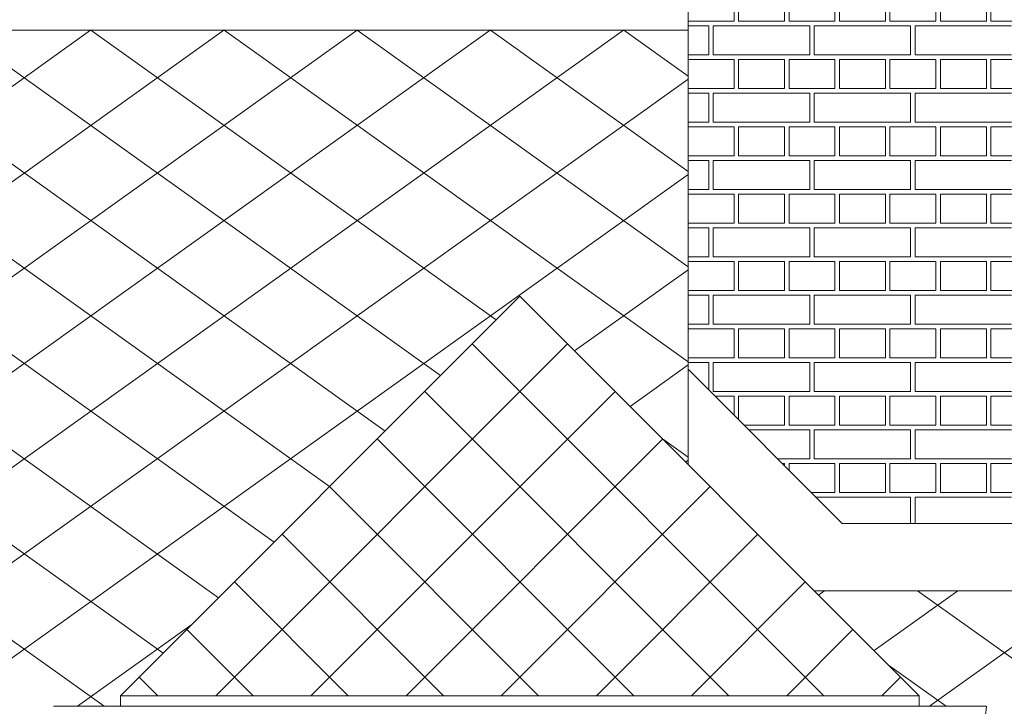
# Model space of a CAD drawing. Extents: x -394022 to -71759, y -12022 to 18278.
# Tile 72 of 91: x -109539 to -107344, y 10595 to 12124. Entities that reach past the tile are written whole.
import ezdxf

# ---------------------------------------------------------------- set-up
doc = ezdxf.new("R2010")
doc.units = 0
doc.header["$MEASUREMENT"] = 0
doc.layers.add('Arch kolorystyka_Nr_Pióra__114', color=7, linetype='Continuous', lineweight=13, true_color=0xf1d696)
doc.layers.add('arch wypelnienia_Nr_Pióra__2', color=7, linetype='Continuous', lineweight=13, true_color=0x7f7f7f)
for name, color, linetype, lineweight in [('INWENT DACH_Nr_Pióra__21', 7, 'Continuous', 13), ('INWENT ODWODNIENIE_Nr_Pióra__5', 7, 'Continuous', 13), ('INWENT.ŚCIANY_Nr_Pióra__21', 7, 'Continuous', 13)]:
    doc.layers.add(name, color=color, linetype=linetype, lineweight=lineweight)

# ---------------------------------------------------------------- blocks, each defined once
blk = doc.blocks.new('*X6')
at = {"layer": 'Arch kolorystyka_Nr_Pióra__114', "linetype": 'Continuous'}
for p, q in [((-108048.7, 12185.6), (-108048.7, 12120.6)), ((-107946.2, 12185.6), (-107946.2, 12120.6)), ((-107936.2, 12185.6), (-107936.2, 12120.6)), ((-107833.7, 12185.6), (-107833.7, 12120.6)), ((-107823.7, 12185.6), (-107823.7, 12120.6)), ((-107721.2, 12185.6), (-107721.2, 12120.6)), ((-107711.2, 12185.6), (-107711.2, 12120.6)), ((-107608.7, 12185.6), (-107608.7, 12120.6)), ((-107598.7, 12185.6), (-107598.7, 12120.6)), ((-107496.2, 12185.6), (-107496.2, 12120.6)), ((-107486.2, 12185.6), (-107486.2, 12120.6)), ((-107383.7, 12185.6), (-107383.7, 12120.6)), ((-107373.7, 12185.6), (-107373.7, 12120.6)), ((-108048.7, 12120.6), (-107946.2, 12120.6)), ((-107936.2, 12120.6), (-107833.7, 12120.6)), ((-107823.7, 12120.6), (-107721.2, 12120.6)), ((-107711.2, 12120.6), (-107608.7, 12120.6)), ((-107598.7, 12120.6), (-107496.2, 12120.6)), ((-107486.2, 12120.6), (-107383.7, 12120.6)), ((-107373.7, 12120.6), (-107271.2, 12120.6)), ((-108002.5, 12110.6), (-108048.7, 12110.6)), ((-108002.5, 12045.6), (-108002.5, 12110.6)), ((-107777.5, 12110.6), (-107992.5, 12110.6)), ((-107992.5, 12045.6), (-107992.5, 12110.6)), ((-107777.5, 12045.6), (-107777.5, 12110.6)), ((-107552.5, 12110.6), (-107767.5, 12110.6)), ((-107767.5, 12045.6), (-107767.5, 12110.6)), ((-107552.5, 12045.6), (-107552.5, 12110.6)), ((-107327.5, 12110.6), (-107542.5, 12110.6)), ((-107542.5, 12045.6), (-107542.5, 12110.6)), ((-108048.7, 12045.6), (-108002.5, 12045.6)), ((-108048.7, 12035.6), (-108048.7, 11970.6)), ((-108048.7, 12035.6), (-107946.2, 12035.6)), ((-107992.5, 12045.6), (-107777.5, 12045.6)), ((-107946.2, 12035.6), (-107946.2, 11970.6)), ((-107936.2, 12035.6), (-107936.2, 11970.6)), ((-107936.2, 12035.6), (-107833.7, 12035.6)), ((-107833.7, 12035.6), (-107833.7, 11970.6)), ((-107823.7, 12035.6), (-107823.7, 11970.6)), ((-107823.7, 12035.6), (-107721.2, 12035.6)), ((-107767.5, 12045.6), (-107552.5, 12045.6)), ((-107721.2, 12035.6), (-107721.2, 11970.6)), ((-107711.2, 12035.6), (-107711.2, 11970.6)), ((-107711.2, 12035.6), (-107608.7, 12035.6)), ((-107608.7, 12035.6), (-107608.7, 11970.6)), ((-107598.7, 12035.6), (-107598.7, 11970.6)), ((-107598.7, 12035.6), (-107496.2, 12035.6)), ((-107542.5, 12045.6), (-107327.5, 12045.6)), ((-107496.2, 12035.6), (-107496.2, 11970.6)), ((-107486.2, 12035.6), (-107486.2, 11970.6)), ((-107486.2, 12035.6), (-107383.7, 12035.6)), ((-107383.7, 12035.6), (-107383.7, 11970.6)), ((-107373.7, 12035.6), (-107373.7, 11970.6)), ((-107373.7, 12035.6), (-107271.2, 12035.6)), ((-108048.7, 11970.6), (-107946.2, 11970.6)), ((-107936.2, 11970.6), (-107833.7, 11970.6)), ((-107823.7, 11970.6), (-107721.2, 11970.6)), ((-107711.2, 11970.6), (-107608.7, 11970.6)), ((-107598.7, 11970.6), (-107496.2, 11970.6)), ((-107486.2, 11970.6), (-107383.7, 11970.6)), ((-107373.7, 11970.6), (-107271.2, 11970.6)), ((-108002.5, 11960.6), (-108048.7, 11960.6)), ((-108002.5, 11895.6), (-108002.5, 11960.6)), ((-107777.5, 11960.6), (-107992.5, 11960.6)), ((-107992.5, 11895.6), (-107992.5, 11960.6)), ((-107777.5, 11895.6), (-107777.5, 11960.6)), ((-107552.5, 11960.6), (-107767.5, 11960.6)), ((-107767.5, 11895.6), (-107767.5, 11960.6)), ((-107552.5, 11895.6), (-107552.5, 11960.6)), ((-107327.5, 11960.6), (-107542.5, 11960.6)), ((-107542.5, 11895.6), (-107542.5, 11960.6)), ((-108048.7, 11895.6), (-108002.5, 11895.6)), ((-108048.7, 11885.6), (-108048.7, 11820.6)), ((-108048.7, 11885.6), (-107946.2, 11885.6)), ((-107992.5, 11895.6), (-107777.5, 11895.6)), ((-107946.2, 11885.6), (-107946.2, 11820.6)), ((-107936.2, 11885.6), (-107936.2, 11820.6)), ((-107936.2, 11885.6), (-107833.7, 11885.6)), ((-107833.7, 11885.6), (-107833.7, 11820.6)), ((-107823.7, 11885.6), (-107823.7, 11820.6)), ((-107823.7, 11885.6), (-107721.2, 11885.6)), ((-107767.5, 11895.6), (-107552.5, 11895.6)), ((-107721.2, 11885.6), (-107721.2, 11820.6)), ((-107711.2, 11885.6), (-107711.2, 11820.6)), ((-107711.2, 11885.6), (-107608.7, 11885.6)), ((-107608.7, 11885.6), (-107608.7, 11820.6)), ((-107598.7, 11885.6), (-107598.7, 11820.6)), ((-107598.7, 11885.6), (-107496.2, 11885.6)), ((-107542.5, 11895.6), (-107327.5, 11895.6)), ((-107496.2, 11885.6), (-107496.2, 11820.6)), ((-107486.2, 11885.6), (-107486.2, 11820.6)), ((-107486.2, 11885.6), (-107383.7, 11885.6)), ((-107383.7, 11885.6), (-107383.7, 11820.6)), ((-107373.7, 11885.6), (-107373.7, 11820.6)), ((-107373.7, 11885.6), (-107271.2, 11885.6)), ((-108048.7, 11820.6), (-107946.2, 11820.6)), ((-108002.5, 11810.6), (-108048.7, 11810.6)), ((-108002.5, 11745.6), (-108002.5, 11810.6)), ((-107777.5, 11810.6), (-107992.5, 11810.6)), ((-107992.5, 11745.6), (-107992.5, 11810.6)), ((-107936.2, 11820.6), (-107833.7, 11820.6)), ((-107823.7, 11820.6), (-107721.2, 11820.6)), ((-107777.5, 11745.6), (-107777.5, 11810.6)), ((-107552.5, 11810.6), (-107767.5, 11810.6)), ((-107767.5, 11745.6), (-107767.5, 11810.6)), ((-107711.2, 11820.6), (-107608.7, 11820.6)), ((-107598.7, 11820.6), (-107496.2, 11820.6)), ((-107552.5, 11745.6), (-107552.5, 11810.6)), ((-107327.5, 11810.6), (-107542.5, 11810.6)), ((-107542.5, 11745.6), (-107542.5, 11810.6)), ((-107486.2, 11820.6), (-107383.7, 11820.6)), ((-107373.7, 11820.6), (-107271.2, 11820.6)), ((-108048.7, 11745.6), (-108002.5, 11745.6)), ((-107992.5, 11745.6), (-107777.5, 11745.6)), ((-107767.5, 11745.6), (-107552.5, 11745.6)), ((-107542.5, 11745.6), (-107327.5, 11745.6)), ((-108048.7, 11735.6), (-108048.7, 11670.6)), ((-108048.7, 11735.6), (-107946.2, 11735.6)), ((-107946.2, 11735.6), (-107946.2, 11670.6)), ((-107936.2, 11735.6), (-107936.2, 11670.6)), ((-107936.2, 11735.6), (-107833.7, 11735.6)), ((-107833.7, 11735.6), (-107833.7, 11670.6)), ((-107823.7, 11735.6), (-107823.7, 11670.6)), ((-107823.7, 11735.6), (-107721.2, 11735.6)), ((-107721.2, 11735.6), (-107721.2, 11670.6)), ((-107711.2, 11735.6), (-107711.2, 11670.6)), ((-107711.2, 11735.6), (-107608.7, 11735.6)), ((-107608.7, 11735.6), (-107608.7, 11670.6)), ((-107598.7, 11735.6), (-107598.7, 11670.6)), ((-107598.7, 11735.6), (-107496.2, 11735.6)), ((-107496.2, 11735.6), (-107496.2, 11670.6)), ((-107486.2, 11735.6), (-107486.2, 11670.6)), ((-107486.2, 11735.6), (-107383.7, 11735.6)), ((-107383.7, 11735.6), (-107383.7, 11670.6)), ((-107373.7, 11735.6), (-107373.7, 11670.6)), ((-107373.7, 11735.6), (-107271.2, 11735.6)), ((-108048.7, 11670.6), (-107946.2, 11670.6)), ((-108002.5, 11660.6), (-108048.7, 11660.6)), ((-108002.5, 11595.6), (-108002.5, 11660.6)), ((-107777.5, 11660.6), (-107992.5, 11660.6)), ((-107992.5, 11595.6), (-107992.5, 11660.6)), ((-107936.2, 11670.6), (-107833.7, 11670.6)), ((-107823.7, 11670.6), (-107721.2, 11670.6)), ((-107777.5, 11595.6), (-107777.5, 11660.6)), ((-107552.5, 11660.6), (-107767.5, 11660.6)), ((-107767.5, 11595.6), (-107767.5, 11660.6)), ((-107711.2, 11670.6), (-107608.7, 11670.6)), ((-107598.7, 11670.6), (-107496.2, 11670.6)), ((-107552.5, 11595.6), (-107552.5, 11660.6)), ((-107327.5, 11660.6), (-107542.5, 11660.6)), ((-107542.5, 11595.6), (-107542.5, 11660.6)), ((-107486.2, 11670.6), (-107383.7, 11670.6)), ((-107373.7, 11670.6), (-107271.2, 11670.6)), ((-108048.7, 11595.6), (-108002.5, 11595.6)), ((-107992.5, 11595.6), (-107777.5, 11595.6)), ((-107767.5, 11595.6), (-107552.5, 11595.6)), ((-107542.5, 11595.6), (-107327.5, 11595.6)), ((-108048.7, 11585.6), (-108048.7, 11520.6)), ((-108048.7, 11585.6), (-107946.2, 11585.6)), ((-107946.2, 11585.6), (-107946.2, 11520.6)), ((-107936.2, 11585.6), (-107936.2, 11520.6)), ((-107936.2, 11585.6), (-107833.7, 11585.6)), ((-107833.7, 11585.6), (-107833.7, 11520.6)), ((-107823.7, 11585.6), (-107823.7, 11520.6)), ((-107823.7, 11585.6), (-107721.2, 11585.6)), ((-107721.2, 11585.6), (-107721.2, 11520.6)), ((-107711.2, 11585.6), (-107711.2, 11520.6)), ((-107711.2, 11585.6), (-107608.7, 11585.6)), ((-107608.7, 11585.6), (-107608.7, 11520.6)), ((-107598.7, 11585.6), (-107598.7, 11520.6)), ((-107598.7, 11585.6), (-107496.2, 11585.6)), ((-107496.2, 11585.6), (-107496.2, 11520.6)), ((-107486.2, 11585.6), (-107486.2, 11520.6)), ((-107486.2, 11585.6), (-107383.7, 11585.6)), ((-107383.7, 11585.6), (-107383.7, 11520.6)), ((-107373.7, 11585.6), (-107373.7, 11520.6)), ((-107373.7, 11585.6), (-107271.2, 11585.6)), ((-108048.7, 11520.6), (-107946.2, 11520.6)), ((-108002.5, 11510.6), (-108048.7, 11510.6)), ((-108002.5, 11445.6), (-108002.5, 11510.6)), ((-107777.5, 11510.6), (-107992.5, 11510.6)), ((-107992.5, 11445.6), (-107992.5, 11510.6)), ((-107936.2, 11520.6), (-107833.7, 11520.6)), ((-107823.7, 11520.6), (-107721.2, 11520.6)), ((-107777.5, 11445.6), (-107777.5, 11510.6)), ((-107552.5, 11510.6), (-107767.5, 11510.6)), ((-107767.5, 11445.6), (-107767.5, 11510.6)), ((-107711.2, 11520.6), (-107608.7, 11520.6)), ((-107598.7, 11520.6), (-107496.2, 11520.6)), ((-107552.5, 11445.6), (-107552.5, 11510.6)), ((-107327.5, 11510.6), (-107542.5, 11510.6)), ((-107542.5, 11445.6), (-107542.5, 11510.6)), ((-107486.2, 11520.6), (-107383.7, 11520.6)), ((-107373.7, 11520.6), (-107271.2, 11520.6)), ((-108048.7, 11445.6), (-108002.5, 11445.6)), ((-107992.5, 11445.6), (-107777.5, 11445.6)), ((-107767.5, 11445.6), (-107552.5, 11445.6)), ((-107542.5, 11445.6), (-107327.5, 11445.6)), ((-108048.7, 11435.6), (-108048.7, 11370.6)), ((-108048.7, 11435.6), (-107946.2, 11435.6)), ((-107946.2, 11435.6), (-107946.2, 11370.6)), ((-107936.2, 11435.6), (-107936.2, 11370.6)), ((-107936.2, 11435.6), (-107833.7, 11435.6)), ((-107833.7, 11435.6), (-107833.7, 11370.6)), ((-107823.7, 11435.6), (-107823.7, 11370.6)), ((-107823.7, 11435.6), (-107721.2, 11435.6)), ((-107721.2, 11435.6), (-107721.2, 11370.6)), ((-107711.2, 11435.6), (-107711.2, 11370.6)), ((-107711.2, 11435.6), (-107608.7, 11435.6)), ((-107608.7, 11435.6), (-107608.7, 11370.6)), ((-107598.7, 11435.6), (-107598.7, 11370.6)), ((-107598.7, 11435.6), (-107496.2, 11435.6)), ((-107496.2, 11435.6), (-107496.2, 11370.6)), ((-107486.2, 11435.6), (-107486.2, 11370.6)), ((-107486.2, 11435.6), (-107383.7, 11435.6)), ((-107383.7, 11435.6), (-107383.7, 11370.6)), ((-107373.7, 11435.6), (-107373.7, 11370.6)), ((-107373.7, 11435.6), (-107271.2, 11435.6)), ((-108048.7, 11370.6), (-107946.2, 11370.6)), ((-107936.2, 11370.6), (-107833.7, 11370.6)), ((-107823.7, 11370.6), (-107721.2, 11370.6)), ((-107711.2, 11370.6), (-107608.7, 11370.6)), ((-107598.7, 11370.6), (-107496.2, 11370.6)), ((-107486.2, 11370.6), (-107383.7, 11370.6)), ((-107373.7, 11370.6), (-107271.2, 11370.6)), ((-108002.5, 11360.6), (-108048.7, 11360.6)), ((-108002.5, 11299.1), (-108002.5, 11360.6)), ((-107777.5, 11360.6), (-107992.5, 11360.6)), ((-107992.5, 11295.6), (-107992.5, 11360.6)), ((-107777.5, 11295.6), (-107777.5, 11360.6)), ((-107552.5, 11360.6), (-107767.5, 11360.6)), ((-107767.5, 11295.6), (-107767.5, 11360.6)), ((-107552.5, 11295.6), (-107552.5, 11360.6)), ((-107327.5, 11360.6), (-107542.5, 11360.6)), ((-107542.5, 11295.6), (-107542.5, 11360.6)), ((-107992.5, 11295.6), (-107777.5, 11295.6)), ((-107989.1, 11285.6), (-107946.2, 11285.6)), ((-107946.2, 11285.6), (-107946.2, 11242.8)), ((-107936.2, 11285.6), (-107936.2, 11232.8)), ((-107936.2, 11285.6), (-107833.7, 11285.6)), ((-107833.7, 11285.6), (-107833.7, 11220.6)), ((-107823.7, 11285.6), (-107823.7, 11220.6)), ((-107823.7, 11285.6), (-107721.2, 11285.6)), ((-107767.5, 11295.6), (-107552.5, 11295.6)), ((-107721.2, 11285.6), (-107721.2, 11220.6)), ((-107711.2, 11285.6), (-107711.2, 11220.6)), ((-107711.2, 11285.6), (-107608.7, 11285.6)), ((-107608.7, 11285.6), (-107608.7, 11220.6)), ((-107598.7, 11285.6), (-107598.7, 11220.6)), ((-107598.7, 11285.6), (-107496.2, 11285.6)), ((-107542.5, 11295.6), (-107327.5, 11295.6)), ((-107496.2, 11285.6), (-107496.2, 11220.6)), ((-107486.2, 11285.6), (-107486.2, 11220.6)), ((-107486.2, 11285.6), (-107383.7, 11285.6)), ((-107383.7, 11285.6), (-107383.7, 11220.6)), ((-107373.7, 11285.6), (-107373.7, 11220.6)), ((-107373.7, 11285.6), (-107271.2, 11285.6)), ((-107924.1, 11220.6), (-107833.7, 11220.6)), ((-107823.7, 11220.6), (-107721.2, 11220.6)), ((-107711.2, 11220.6), (-107608.7, 11220.6)), ((-107598.7, 11220.6), (-107496.2, 11220.6)), ((-107486.2, 11220.6), (-107383.7, 11220.6)), ((-107373.7, 11220.6), (-107271.2, 11220.6)), ((-107777.5, 11210.6), (-107914.1, 11210.6)), ((-107777.5, 11145.6), (-107777.5, 11210.6)), ((-107552.5, 11210.6), (-107767.5, 11210.6)), ((-107767.5, 11145.6), (-107767.5, 11210.6)), ((-107552.5, 11145.6), (-107552.5, 11210.6)), ((-107327.5, 11210.6), (-107542.5, 11210.6)), ((-107542.5, 11145.6), (-107542.5, 11210.6)), ((-107849.1, 11145.6), (-107777.5, 11145.6)), ((-107839.1, 11135.6), (-107833.7, 11135.6)), ((-107833.7, 11135.6), (-107833.7, 11130.3)), ((-107823.7, 11135.6), (-107823.7, 11120.3)), ((-107823.7, 11135.6), (-107721.2, 11135.6)), ((-107767.5, 11145.6), (-107552.5, 11145.6)), ((-107721.2, 11135.6), (-107721.2, 11070.6)), ((-107711.2, 11135.6), (-107711.2, 11070.6)), ((-107711.2, 11135.6), (-107608.7, 11135.6)), ((-107608.7, 11135.6), (-107608.7, 11070.6)), ((-107598.7, 11135.6), (-107598.7, 11070.6)), ((-107598.7, 11135.6), (-107496.2, 11135.6)), ((-107542.5, 11145.6), (-107327.5, 11145.6)), ((-107496.2, 11135.6), (-107496.2, 11070.6)), ((-107486.2, 11135.6), (-107486.2, 11070.6)), ((-107486.2, 11135.6), (-107383.7, 11135.6)), ((-107383.7, 11135.6), (-107383.7, 11070.6)), ((-107373.7, 11135.6), (-107373.7, 11070.6)), ((-107373.7, 11135.6), (-107271.2, 11135.6)), ((-107774.1, 11070.6), (-107721.2, 11070.6)), ((-107711.2, 11070.6), (-107608.7, 11070.6)), ((-107598.7, 11070.6), (-107496.2, 11070.6)), ((-107486.2, 11070.6), (-107383.7, 11070.6)), ((-107373.7, 11070.6), (-107271.2, 11070.6)), ((-107552.5, 11060.6), (-107764.1, 11060.6)), ((-107552.5, 11002.1), (-107552.5, 11060.6)), ((-107327.5, 11060.6), (-107542.5, 11060.6)), ((-107542.5, 11002.1), (-107542.5, 11060.6))]:
    blk.add_line(p, q, dxfattribs=at)
blk = doc.blocks.new('Wypełnienie_3')
at = {"layer": 'Arch kolorystyka_Nr_Pióra__114', "linetype": 'Continuous'}
blk.add_blockref('*X6', (0, 0), dxfattribs=at)

msp = doc.modelspace()

# ---------------------------------------------------------------- hatches: boundary and pattern name
at = {"layer": 'arch wypelnienia_Nr_Pióra__2', "linetype": 'Continuous'}
h = msp.add_hatch(dxfattribs=at)
h.set_pattern_fill('Concrete_Block', color=256, style=0, pattern_type=2)
h.set_pattern_definition([(35.5377, (-122447.8, 12100.65), (-148.4924, 106.066), []), (144.4623, (-122447.8, 12100.65), (148.4924, 106.066), [])])
h.paths.add_polyline_path([(-127128.7, 7957.6), (-115148.7, 7957.6), (-115148.7, 8488.2), (-115248.7, 8488.2), (-115248.7, 8588.2), (-115348.7, 8588.2), (-115348.7, 8708.2), (-115448.7, 8708.2), (-115448.7, 8778.2), (-115478.7, 8778.2), (-115478.7, 8808.2), (-110008.7, 8808.2), (-110000, 8813.2), (-111408.7, 8813.2), (-111408.7, 10408.2), (-111543.7, 10408.2), (-111543.7, 10520.3), (-111618.7, 10520.3, -0.411875), (-111693.7, 10594.7), (-111543.7, 10594.7), (-111543.7, 10618.2), (-110653.7, 11508.2), (-109763.7, 10618.2), (-109763.7, 10594.7), (-109613.7, 10594.7, -0.411851), (-109688.7, 10520.3), (-109763.7, 10520.3), (-109763.7, 10408.2), (-109898.7, 10408.2), (-109898.7, 8871.3), (-109178.7, 9284.7), (-109178.7, 10408.2), (-109313.7, 10408.2), (-109313.7, 10520.3), (-109388.7, 10520.3, -0.411875), (-109463.7, 10594.7), (-109313.7, 10594.7), (-109313.7, 10618.2), (-108423.7, 11508.2), (-108048.7, 11133.2), (-108048.7, 12100.6), (-118338.7, 12100.6), (-118338.7, 11062.7), (-119018.7, 11062.7), (-119018.7, 12100.6), (-122447.8, 12100.6)], flags=0)
h.paths.add_polyline_path([(-123013.7, 10594.7), (-122863.7, 10594.7), (-122863.7, 10618.2), (-121973.7, 11508.2), (-121083.7, 10618.2), (-121083.7, 10594.7), (-120933.7, 10594.7, -0.411875), (-121008.7, 10520.3), (-121083.7, 10520.3), (-121083.7, 10408.2), (-121218.7, 10408.2), (-121218.7, 8813.2), (-122728.7, 8813.2), (-122728.7, 10408.2), (-122863.7, 10408.2), (-122863.7, 10520.3), (-122938.7, 10520.3, -0.411875)], flags=0)
h.paths.add_polyline_path([(-120813.7, 10594.7), (-120663.7, 10594.7), (-120663.7, 10618.2), (-119773.7, 11508.2), (-118883.7, 10618.2), (-118883.7, 10594.7), (-118733.7, 10594.7, -0.411875), (-118808.7, 10520.3), (-118883.7, 10520.3), (-118883.7, 10408.2), (-119018.7, 10408.2), (-119018.7, 8813.2), (-120528.7, 8813.2), (-120528.7, 10408.2), (-120663.7, 10408.2), (-120663.7, 10520.3), (-120738.7, 10520.3, -0.411875)], flags=0)
h.paths.add_polyline_path([(-117908.7, 10520.3, -0.411875), (-117983.7, 10594.7), (-117833.7, 10594.7), (-117833.7, 10618.2), (-116943.7, 11508.2), (-116053.7, 10618.2), (-116053.7, 10594.7), (-115903.7, 10594.7, -0.411875), (-115978.7, 10520.3), (-116053.7, 10520.3), (-116053.7, 10408.2), (-116188.7, 10408.2), (-116188.7, 8813.2), (-117698.7, 8813.2), (-117698.7, 10408.2), (-117833.7, 10408.2), (-117833.7, 10520.3)], flags=0)
h.paths.add_polyline_path([(-113808.7, 10520.3, -0.411875), (-113883.7, 10594.7), (-113733.7, 10594.7), (-113733.7, 10618.2), (-112843.7, 11508.2), (-111953.7, 10618.2), (-111953.7, 10594.7), (-111803.7, 10594.7, -0.411875), (-111878.7, 10520.3), (-111953.7, 10520.3), (-111953.7, 10408.2), (-112088.7, 10408.2), (-112088.7, 8813.2), (-113598.7, 8813.2), (-113598.7, 10408.2), (-113733.7, 10408.2), (-113733.7, 10520.3)], flags=0)
h = msp.add_hatch(dxfattribs=at)
h.set_pattern_fill('Concrete_Block', color=256, style=0, pattern_type=2)
h.set_pattern_definition([(45, (-108423.74, 11508.18), (-106.066, 106.066), []), (135, (-108423.74, 11508.18), (106.066, 106.066), [])])
h.paths.add_polyline_path([(-107533.7, 10618.2), (-108423.7, 11508.2), (-109313.7, 10618.2)], flags=0)
h = msp.add_hatch(dxfattribs=at)
h.set_pattern_fill('Concrete_Block', color=256, style=0, pattern_type=2)
h.set_pattern_definition([(35.538, (-107343.74, 10501.8), (-148.49, 106.066), []), (144.462, (-107343.74, 10501.8), (148.49, 106.066), [])])
h.paths.add_polyline_path([(-106919.8, 10852.1), (-107767.6, 10852.1), (-107533.7, 10618.2), (-107533.7, 10594.7), (-107383.7, 10594.7, -0.411875), (-107458.7, 10520.3), (-107533.7, 10520.3), (-107533.7, 10408.2), (-107668.7, 10408.2), (-107668.7, 10151.5), (-107308.7, 10358.2), (-107018.7, 10191.7), (-107018.7, 10408.2), (-107153.7, 10408.2), (-107153.7, 10520.3), (-107228.7, 10520.3, -0.411875), (-107303.7, 10594.7), (-107153.7, 10594.7), (-107153.7, 10618.2)], flags=0)

# ---------------------------------------------------------------- linework, layer by layer
at = {"layer": 'INWENT DACH_Nr_Pióra__21', "linetype": 'Continuous'}
for p, q in [((-118338.7, 12100.6), (-108048.7, 12100.6)), ((-109313.7, 10618.2), (-108423.7, 11508.2)), ((-107533.7, 10618.2), (-108423.7, 11508.2)), ((-107705.5, 11002.1), (-108048.7, 11345.3)), ((-107705.5, 11002.1), (-106982, 11002.1)), ((-107767.6, 10852.1), (-106919.8, 10852.1)), ((-109313.7, 10618.2), (-107533.7, 10618.2)), ((-109313.7, 10594.7), (-109313.7, 10618.2)), ((-107533.7, 10594.7), (-107533.7, 10618.2))]:
    msp.add_line(p, q, dxfattribs=at)
at = {"layer": 'INWENT ODWODNIENIE_Nr_Pióra__5', "linetype": 'Continuous'}
msp.add_line((-109463.7, 10594.7), (-107383.7, 10594.7), dxfattribs=at)
msp.add_arc((-107458.7, 10595.3), 75, 270, 0, dxfattribs=at)
at = {"layer": 'INWENT.ŚCIANY_Nr_Pióra__21', "linetype": 'Continuous'}
msp.add_line((-108048.7, 11133.2), (-108048.7, 12870.6), dxfattribs=at)

# ---------------------------------------------------------------- block references
at = {"layer": 'Arch kolorystyka_Nr_Pióra__114', "linetype": 'Continuous'}
msp.add_blockref('Wypełnienie_3', (0, 0), dxfattribs=at)

doc.saveas('drawing.dxf')
